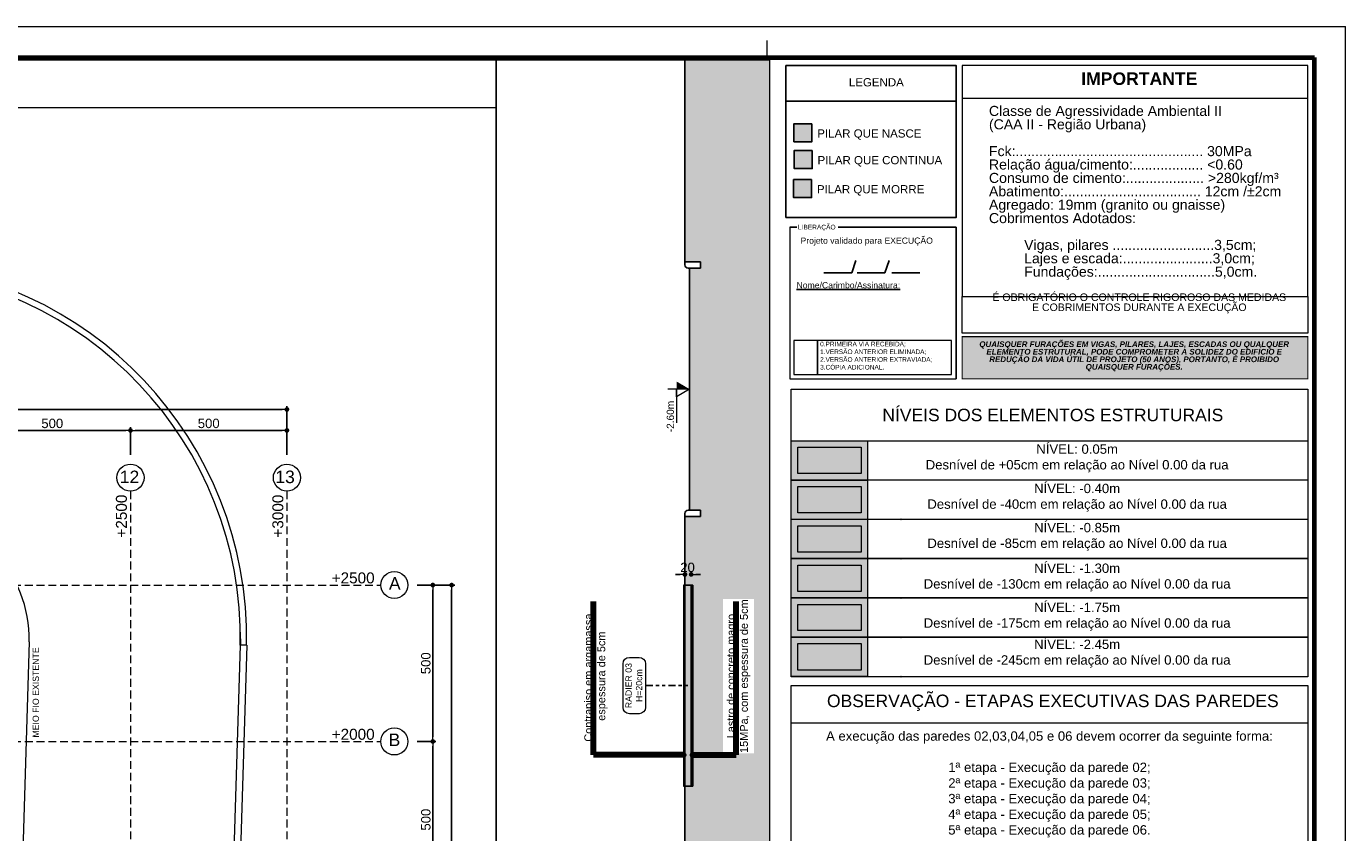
# Model space of a CAD drawing. Header units: millimetres. Extents: x 83 to 471, y -739 to 93.
# Tile 183 of 185: x 171 to 213, y 67 to 93. Entities that reach past the tile are written whole.
import ezdxf
from ezdxf.enums import TextEntityAlignment as Align

# ---------------------------------------------------------------- set-up
doc = ezdxf.new("R2010")
doc.units = ezdxf.units.MM
doc.linetypes.add('CYPE_RAYAPUNTOPUNTO', pattern=[0.45, 0.225, -0.075, 0, -0.075, 0, -0.075])
doc.linetypes.add('TRAZO_HUECO', pattern=[0.75, 0.5, -0.25])
for name, color, linetype, lineweight in [('.', 7, 'Continuous', 5), ('0-CYPE1', 7, 'Continuous', 20), ('__MAGNUS.Cota', 30, 'Continuous', 9), ('__MAGNUS.Margem', 7, 'Continuous', 70), ('__MAGNUS.Selo', 7, 'Continuous', 30), ('A-FLOR', 7, 'Continuous', 9), ('CORTE - RAMPA', 7, 'Continuous', 0), ('CORTE_COTAS_DAS_PLANTAS', 7, 'Continuous', 9), ('COTA_FORMAS', 7, 'CYPE_RAYAPUNTOPUNTO', 0), ('COTAS', 250, 'Continuous', 5), ('COTAS_REF_LINHAS', 7, 'Continuous', 20), ('FUN_COTAS', 7, 'Continuous', 0), ('LJ_HATCH', 7, 'Continuous', 0), ('PA_NUM_ALTUR', 7, 'Continuous', 9), ('PECA_COMPLETA', 7, 'Continuous', 0), ('SAP_DIMENSION_Y_ARM', 7, 'Continuous', 0), ('TABELAS', 7, 'Continuous', 9), ('VIG_HATCH', 7, 'Continuous', 0)]:
    doc.layers.add(name, color=color, linetype=linetype, lineweight=lineweight)
doc.layers.add('PILAR_CONTINUA', color=7, linetype='Continuous', true_color=0x70b8ff)
for name, color, linetype in [('PILAR_MORRE', 60, 'Continuous'), ('PILAR_NASCE', 40, 'Continuous'), ('Selo', 7, 'Continuous')]:
    doc.layers.add(name, color=color, linetype=linetype)
doc.styles.add('Arial', font='arial.ttf')
doc.styles.add('Arial Narrow', font='ARIALN.TTF')
doc.dimstyles.new('Copy of UM_100.000000', dxfattribs={"dimtxt": 0.3, "dimasz": 0.15, "dimexe": 0.1, "dimexo": 0.3, "dimgap": 0.07, "dimtad": 1, "dimdec": 0, "dimlfac": 100, "dimzin": 0, "dimdsep": 46, "dimtxsty": 'Arial', "dimblk": 'DOT', "dimcen": 0.09, "dimdle": 0.1, "dimclrd": 30, "dimclre": 30, "dimclrt": 7, "dimadec": 1, "dimazin": 2, "dimtfac": 1, "dimtdec": 0, "dimtofl": 0, "dimtmove": 0, "dimatfit": 3, "dimldrblk": 'DOT', "dimfxl": 1, "dimtolj": 1, "dimarcsym": 0})
doc.dimstyles.new('Copy of UM_75.000000', dxfattribs={"dimtxt": 0.3, "dimasz": 0.15, "dimexe": 0.1, "dimexo": 0.3, "dimgap": 0.07, "dimtad": 1, "dimdec": 0, "dimlfac": 75, "dimzin": 0, "dimdsep": 46, "dimtxsty": 'Arial', "dimblk": 'DOT', "dimcen": 0.09, "dimdle": 0.1, "dimclrd": 30, "dimclre": 30, "dimclrt": 7, "dimadec": 1, "dimazin": 2, "dimtfac": 1, "dimtdec": 0, "dimtofl": 0, "dimtmove": 0, "dimatfit": 3, "dimldrblk": 'DOT', "dimfxl": 1, "dimtolj": 1, "dimarcsym": 0})

# ---------------------------------------------------------------- blocks, each defined once
blk = doc.blocks.new('*U1861')
at = {"layer": '__MAGNUS.Margem', "lineweight": 9}
for p in [(-1005.92, 828.72), (183.08, -12.28)]:
    blk.add_line(p, (183.08, 828.72), dxfattribs=at)
at = {"layer": '__MAGNUS.Margem', "linetype": 'Continuous', "lineweight": 9}
blk.add_line((-1.92, 824.21), (-1.92, 818.72), dxfattribs=at)
at = {"layer": '__MAGNUS.Margem', "linetype": 'Continuous'}
for p in [(-980.92, 818.72), (173.08, -2.28)]:
    blk.add_line(p, (173.08, 818.72), dxfattribs=at)
at = {"layer": '__MAGNUS.Selo', "style": 'Arial Narrow', "width": 1}
for tag, height, p in [('PROPRIETÁRIO', 3.4, (17.21, 48.91)), ('EDIFICAÇÃORESIDENCIAL', 3.4, (17.21, 40.61)), ('ESTRUTURAL', 3.4, (17.8, 20.69)), ('ANTEPROJETO', 2.43, (111.69, 13.5)), ('ARQ01/01', 5.5, (139.44, 9.5)), ('INDICADA', 2.43, (111.53, 8))]:
    blk.add_attdef(tag, text='', height=height, dxfattribs=at).set_placement(p, align=Align.MIDDLE_LEFT)
at = {"layer": '__MAGNUS.Selo', "lineweight": 30, "flags": 104}
for tag, p in [('ENDEREÇODAOBRA', (17.21, 33.54)), ('ENDEREÇODAOBRA', (17.21, 27.87)), ('TÍTULO', (17.21, 10.8))]:
    blk.add_attdef(tag, text='', height=3.4, dxfattribs=at).set_placement(p, align=Align.MIDDLE_LEFT)
blk = doc.blocks.new('fgfgfg')
at = {"layer": 'COTA_FORMAS', "linetype": 'TRAZO_HUECO', "ltscale": 0.5}
for p, q in [((59.181, 10.326), (66.284, -47.238)), ((54.219, 9.713), (61.322, -47.85)), ((-7.94, -0.98), (62.526, 7.716)), ((-7.327, -5.942), (63.138, 2.753))]:
    blk.add_line(p, q, dxfattribs=at)
at = {"layer": 'COTAS_REF_LINHAS', "color": 7}
for centre in [(59.128, 10.756), (54.165, 10.144), (62.956, 7.769), (63.568, 2.807)]:
    blk.add_circle(centre, 0.433, dxfattribs=at)
at = {"layer": 'COTAS_REF_LINHAS', "color": 7, "style": 'Arial'}
for s, p in [('13', (58.782, 10.538)), ('12', (53.848, 9.929)), ('A', (62.803, 7.602)), ('B', (63.405, 2.638))]:
    blk.add_text(s, height=0.4, rotation=7.0348, dxfattribs=at).set_placement(p)
at = {"layer": 'COTAS_REF_LINHAS', "color": 7, "char_height": 0.35, "width": 0.18667, "attachment_point": 3, "rotation": 97.0348, "style": 'Arial'}
for s, insert in [('+3000', (58.733, 10.16)), ('+2500', (53.77, 9.548))]:
    blk.add_mtext(s, dxfattribs=dict(at, insert=insert))
at = {"layer": 'COTAS_REF_LINHAS', "color": 7, "char_height": 0.35, "attachment_point": 3, "rotation": 7.0348, "style": 'Arial'}
for s, insert in [('+2500', (62.281, 8.093)), ('+2000', (62.894, 3.131))]:
    blk.add_mtext(s, dxfattribs=dict(at, insert=insert))
blk = doc.blocks.new('RUAS')
at = {"layer": 'A-FLOR'}
for p, q in [((57.202, 47.679), (55.765, 0.521)), ((63.948, 47.981), (63.955, 47.571)), ((64.155, 47.568), (62.778, 2.393)), ((63.044, 17.68), (63.955, 47.571)), ((64.155, 47.568), (63.955, 47.571))]:
    blk.add_line(p, q, dxfattribs=at)
for centre, radius, start, end in [((52.15, 47.791), 11.8, 358.9313, 87.8139), ((52.15, 47.791), 12, 358.9339, 87.8139), ((53.101, 47.744), 4.101, 359.1013, 86.3459)]:
    blk.add_arc(centre, radius, start, end, dxfattribs=at)
blk = doc.blocks.new('_DOT')
at = {"layer": '__MAGNUS.Cota', "linetype": 'ByBlock'}
blk.add_line((-0.5, 0), (-1, 0), dxfattribs=at)
at = {"layer": '__MAGNUS.Cota', "linetype": 'ByBlock', "const_width": 0.5}
blk.add_lwpolyline([(-0.25, 0, 1), (0.25, 0, 1)], format="xyb", close=True, dxfattribs=at)
blk = doc.blocks.new('*D509')
at = {"layer": 'COTAS', "color": 30, "lineweight": -2}
for p, q in [((169.098, 78.916), (169.098, 79.793)), ((174.098, 78.916), (174.098, 79.793)), ((169.248, 79.693), (173.948, 79.693))]:
    blk.add_line(p, q, dxfattribs=at)
at = {"layer": 'Defpoints', "color": 0}
for p in [(174.098, 79.693), (169.098, 78.616), (174.098, 78.616)]:
    blk.add_point(p, dxfattribs=at)
at = {"layer": 'COTAS', "color": 30, "linetype": 'ByBlock', "lineweight": -2, "xscale": 0.15, "yscale": 0.15, "zscale": 0.15, "rotation": 180}
blk.add_blockref('_DOT', (169.098, 79.693), dxfattribs=at)
at = {"layer": 'COTAS', "color": 30, "linetype": 'ByBlock', "lineweight": -2, "xscale": 0.15, "yscale": 0.15, "zscale": 0.15}
blk.add_blockref('_DOT', (174.098, 79.693), dxfattribs=at)
at = {"layer": 'COTAS', "color": 7, "insert": (171.598, 79.916), "char_height": 0.3, "attachment_point": 5, "style": 'Arial'}
blk.add_mtext('\\A1;500', dxfattribs=at)
blk = doc.blocks.new('*D510')
at = {"layer": 'COTAS', "color": 30, "lineweight": -2}
for p, q in [((174.098, 78.916), (174.098, 79.793)), ((179.098, 78.916), (179.098, 79.793)), ((174.248, 79.693), (178.948, 79.693))]:
    blk.add_line(p, q, dxfattribs=at)
at = {"layer": 'Defpoints', "color": 0}
for p in [(179.098, 79.693), (174.098, 78.616), (179.098, 78.616)]:
    blk.add_point(p, dxfattribs=at)
at = {"layer": 'COTAS', "color": 30, "linetype": 'ByBlock', "lineweight": -2, "xscale": 0.15, "yscale": 0.15, "zscale": 0.15, "rotation": 180}
blk.add_blockref('_DOT', (174.098, 79.693), dxfattribs=at)
at = {"layer": 'COTAS', "color": 30, "linetype": 'ByBlock', "lineweight": -2, "xscale": 0.15, "yscale": 0.15, "zscale": 0.15}
blk.add_blockref('_DOT', (179.098, 79.693), dxfattribs=at)
at = {"layer": 'COTAS', "color": 7, "insert": (176.598, 79.916), "char_height": 0.3, "attachment_point": 5, "style": 'Arial'}
blk.add_mtext('\\A1;500', dxfattribs=at)
blk = doc.blocks.new('*D511')
at = {"layer": 'COTAS', "color": 30, "lineweight": -2}
for p, q in [((149.098, 78.95), (149.098, 80.464)), ((178.948, 80.364), (149.248, 80.364)), ((179.098, 78.916), (179.098, 80.464))]:
    blk.add_line(p, q, dxfattribs=at)
at = {"layer": 'Defpoints', "color": 0}
for p in [(149.098, 80.364), (149.098, 78.65), (179.098, 78.616)]:
    blk.add_point(p, dxfattribs=at)
at = {"layer": 'COTAS', "color": 30, "linetype": 'ByBlock', "lineweight": -2, "xscale": 0.15, "yscale": 0.15, "zscale": 0.15, "rotation": 180}
blk.add_blockref('_DOT', (149.098, 80.364), dxfattribs=at)
at = {"layer": 'COTAS', "color": 30, "linetype": 'ByBlock', "lineweight": -2, "xscale": 0.15, "yscale": 0.15, "zscale": 0.15}
blk.add_blockref('_DOT', (179.098, 80.364), dxfattribs=at)
at = {"layer": 'COTAS', "color": 7, "insert": (164.098, 80.587), "char_height": 0.3, "attachment_point": 5, "style": 'Arial'}
blk.add_mtext('\\A1;3000', dxfattribs=at)
blk = doc.blocks.new('*D528')
at = {"layer": 'COTAS', "color": 30, "lineweight": -2}
for p, q in [((183.265, 74.749), (183.862, 74.749)), ((183.762, 74.599), (183.762, 69.899)), ((183.265, 69.749), (183.862, 69.749))]:
    blk.add_line(p, q, dxfattribs=at)
at = {"layer": 'Defpoints', "color": 0}
for p in [(182.965, 74.749), (182.965, 69.749), (183.762, 69.749)]:
    blk.add_point(p, dxfattribs=at)
at = {"layer": 'COTAS', "color": 30, "linetype": 'ByBlock', "lineweight": -2, "xscale": 0.15, "yscale": 0.15, "zscale": 0.15}
for p, rotation in [((183.762, 74.749), 90), ((183.762, 69.749), 270)]:
    blk.add_blockref('_DOT', p, dxfattribs=dict(at, rotation=rotation))
at = {"layer": 'COTAS', "color": 7, "insert": (183.539, 72.249), "char_height": 0.3, "attachment_point": 5, "rotation": 90, "style": 'Arial'}
blk.add_mtext('\\A1;500', dxfattribs=at)
blk = doc.blocks.new('*D529')
at = {"layer": 'COTAS', "color": 30, "lineweight": -2}
for p, q in [((183.265, 69.749), (183.862, 69.749)), ((183.762, 69.599), (183.762, 64.899)), ((183.265, 64.749), (183.862, 64.749))]:
    blk.add_line(p, q, dxfattribs=at)
at = {"layer": 'Defpoints', "color": 0}
for p in [(182.965, 69.749), (182.965, 64.749), (183.762, 64.749)]:
    blk.add_point(p, dxfattribs=at)
at = {"layer": 'COTAS', "color": 30, "linetype": 'ByBlock', "lineweight": -2, "xscale": 0.15, "yscale": 0.15, "zscale": 0.15}
for p, rotation in [((183.762, 69.749), 90), ((183.762, 64.749), 270)]:
    blk.add_blockref('_DOT', p, dxfattribs=dict(at, rotation=rotation))
at = {"layer": 'COTAS', "color": 7, "insert": (183.539, 67.249), "char_height": 0.3, "attachment_point": 5, "rotation": 90, "style": 'Arial'}
blk.add_mtext('\\A1;500', dxfattribs=at)
blk = doc.blocks.new('*D539')
at = {"layer": 'COTAS', "color": 30, "lineweight": -2}
for p, q in [((183.265, 74.749), (184.463, 74.749)), ((184.363, 49.899), (184.363, 74.599)), ((183.299, 49.749), (184.463, 49.749))]:
    blk.add_line(p, q, dxfattribs=at)
at = {"layer": 'Defpoints', "color": 0}
for p in [(182.965, 74.749), (184.363, 74.749), (182.999, 49.749)]:
    blk.add_point(p, dxfattribs=at)
at = {"layer": 'COTAS', "color": 30, "linetype": 'ByBlock', "lineweight": -2, "xscale": 0.15, "yscale": 0.15, "zscale": 0.15}
for p, rotation in [((184.363, 74.749), 90), ((184.363, 49.749), 270)]:
    blk.add_blockref('_DOT', p, dxfattribs=dict(at, rotation=rotation))
at = {"layer": 'COTAS', "color": 7, "insert": (184.139, 62.249), "char_height": 0.3, "attachment_point": 5, "rotation": 90, "style": 'Arial'}
blk.add_mtext('\\A1;2500', dxfattribs=at)
blk = doc.blocks.new('*D1142')
at = {"layer": 'COTAS', "color": 30, "lineweight": -2}
for p, q in [((191.669, 75.089), (191.519, 75.089)), ((191.819, 75.049), (191.819, 75.189)), ((192.019, 75.049), (192.019, 75.189)), ((192.169, 75.089), (192.319, 75.089))]:
    blk.add_line(p, q, dxfattribs=at)
at = {"layer": 'Defpoints', "color": 0}
for p in [(191.819, 75.089), (191.819, 74.749), (192.019, 74.749)]:
    blk.add_point(p, dxfattribs=at)
at = {"layer": 'COTAS', "color": 30, "linetype": 'ByBlock', "lineweight": -2, "xscale": 0.15, "yscale": 0.15, "zscale": 0.15}
blk.add_blockref('_DOT', (191.819, 75.089), dxfattribs=at)
at = {"layer": 'COTAS', "color": 30, "linetype": 'ByBlock', "lineweight": -2, "xscale": 0.15, "yscale": 0.15, "zscale": 0.15, "rotation": 180}
blk.add_blockref('_DOT', (192.019, 75.089), dxfattribs=at)
at = {"layer": 'COTAS', "color": 7, "insert": (191.903, 75.313), "char_height": 0.3, "attachment_point": 5, "style": 'Arial'}
blk.add_mtext('\\A1;20', dxfattribs=at)
blk = doc.blocks.new('IMP30')
at = {"layer": '0-CYPE1'}
h = blk.add_hatch(color=10, dxfattribs=at)
h.dxf.hatch_style = 1
h.paths.add_polyline_path([(0, -9.539), (12.16, -9.539), (12.16, -11.024), (0, -11.024)])
for points in [[(12.16, 0), (0, 0), (0, -1.15), (12.16, -1.15)], [(0, -8.131), (12.16, -8.131), (12.16, 0), (0, 0)], [(0, -8.131), (12.16, -8.131), (12.16, -9.421), (0, -9.421)]]:
    blk.add_lwpolyline(points, close=True, dxfattribs=at)
at = {"layer": '0-CYPE1', "const_width": 0.038}
blk.add_lwpolyline([(0, -9.539), (12.16, -9.539), (12.16, -11.024), (0, -11.024)], close=True, dxfattribs=at)
at = {"layer": '0-CYPE1', "insert": (0.944, -0.238), "char_height": 0.443023, "width": 10.57861, "attachment_point": 1, "line_spacing_factor": 0.798, "style": 'Arial'}
blk.add_mtext('\\pxqc;{\\fArial|b1|i0|c0|p34;IMPORTANTE\\P\\pq*;\\L\\fArial|b1|i1|c0|p34;\\P\\l\\fArial|b0|i0|c186|p34;\\H0.8x;Classe de Agressividade Ambiental I\\fArial|b0|i0|c0|p34;I\\fArial|b0|i0|c186|p34; \\P(CAA \\fArial|b0|i0|c0|p34;II\\fArial|b0|i0|c186|p34; - Região \\fArial|b0|i0|c0|p34;Urbana\\fArial|b0|i0|c186|p34;)\\P\\fArial|b0|i0|c0|p34;\\PFck:................................................ 30MPa\\PRelação água/cimento:.................. <0.60\\PConsumo de cimento:.................... >280kgf/m³\\PAbatimento:................................... 12cm /\\fArial|b0|i0|c161|p34;%%P\\fArial|b0|i0|c0|p34;2\\fArial|b0|i0|c186|p34;c\\fArial|b0|i0|c0|p34;m\\PAgregado: 19\\fArial|b0|i0|c161|p34;mm\\fArial|b0|i0|c0|p34; (granito ou gnaisse)\\P\\fArial|b0|i0|c186|p34;Cobrimentos Adotados:\\P\\P\\fArial|b0|i0|c0|p34;         \\fArial|b0|i0|c186|p34;Vigas\\fArial|b0|i0|c0|p34;, \\fArial|b0|i0|c186|p34;pilares\\fArial|b0|i0|c0|p34; ..........................3\\fArial|b0|i0|c186|p34;,\\fArial|b0|i0|c0|p34;5\\fArial|b0|i0|c186|p34;cm; \\P\\fArial|b0|i0|c0|p34;         \\fArial|b0|i0|c186|p34;Lajes e escada\\fArial|b0|i0|c0|p34;:.......................3\\fArial|b0|i0|c186|p34;,\\fArial|b0|i0|c0|p34;0\\fArial|b0|i0|c186|p34;cm;\\P\\fArial|b0|i0|c0|p34;         \\fArial|b0|i0|c186|p34;Fundações\\fArial|b0|i0|c0|p34;:..............................\\fArial|b0|i0|c161|p34;5\\fArial|b0|i0|c186|p34;,0cm.\\P\\P\\pqc;\\fArial|b0|i0|c0|p34;\\H0.75x;É OBRIGATÓRIO O\\fArial|b0|i0|c186|p34; CONTROLE RIGOROSO DAS MEDIDAS E COBRIMENTOS DURANTE A EXECUÇÃO}', dxfattribs=at)
at = {"layer": '0-CYPE1', "color": 7, "true_color": 0xffffff, "insert": (6.054, -10.233), "char_height": 0.2, "width": 11.81766, "attachment_point": 5, "line_spacing_factor": 0.798, "style": 'Arial'}
blk.add_mtext('\\pxqc;{\\fArial|b1|i1|c0|p34;QUAISQUER FURAÇÕES EM VIGAS, PILARES, LAJES, ESCADAS OU QUALQUER ELEMENTO ESTRUTURAL, PODE COMPROMETER A SOLIDEZ DO EDIFÍCIO E REDUÇÃO DA VIDA ÚTIL DE PROJETO (50 ANOS), PORTANTO, É PROIBIDO QUAISQUER FURAÇÕES.}', dxfattribs=at)

msp = doc.modelspace()

# ---------------------------------------------------------------- hatches: boundary and pattern name
at = {"layer": '.', "true_color": 0x939598}
h = msp.add_hatch(dxfattribs=at)
h.set_pattern_fill('EARTH', color=252, scale=0.1)
h.paths.add_polyline_path([(192.41909, 42.82522), (192.41909, 42.27522), (192.11909, 42.27522), (192.11909, 42.40022), (191.46909, 42.40022), (191.46909, 35.30022), (192.11909, 35.30022), (192.11909, 35.42522), (192.41909, 35.42522), (192.41909, 34.87522), (192.11909, 34.87522), (192.11909, 35.00022), (191.46909, 35.00022), (191.46909, 31.49942), (192.96909, 29.94942), (193.01909, 29.94942), (193.01909, 28.8494), (192.96909, 28.8494), (192.96909, 27.16325), (190.61909, 24.76325), (190.61909, 24.76325), (190.61909, 23.96325), (190.61909, 23.96325), (190.61909, 21.83194), (189.71909, 21.04934), (189.71909, 20.84931), (189.36909, 20.84931), (189.36909, 13.20035), (189.71909, 13.20035), (189.71909, 13.00033), (189.21909, 13.00033), (189.21909, 10.20604), (194.51797, 10.20604), (194.51797, 91.54621), (191.81909, 91.54621), (191.81909, 85.08589), (192.31909, 85.08589), (192.31909, 84.88589), (191.96909, 84.88589), (191.96909, 77.14024), (192.31909, 77.14024), (192.31909, 76.94024), (191.81909, 76.94024), (191.81909, 74.74942), (192.06909, 74.74942), (192.06909, 68.31942), (191.81909, 68.31942), (191.81909, 56.04206), (191.46909, 53.06366), (191.46909, 42.70022), (192.11909, 42.70022), (192.11909, 42.82522), (192.41909, 42.82522)], is_closed=False)
h.paths.add_polyline_path([(191.23178, 34.52892), (191.80639, 34.52892), (191.80639, 34.08426), (191.23178, 34.08426)])
h.paths.add_polyline_path([(191.23178, 43.70272), (191.80639, 43.70272), (191.80639, 43.25807), (191.23178, 43.25807)])
h.paths.add_polyline_path([(190.61909, 23.45551), (190.61909, 23.0107)], flags=16)
h.paths.add_polyline_path([(191.70558, 31.38179), (192.28259, 31.38179), (192.28259, 30.93714), (191.70558, 30.93714)])
h.paths.add_polyline_path([(192.62152, 30.79168), (193.04576, 30.79168), (193.04576, 30.34688), (192.62152, 30.34688)], flags=16)
h.paths.add_polyline_path([(193.03912, 36.28177), (193.03912, 41.21867), (194.02622, 41.21867), (194.02622, 36.28177)], flags=16)
h.paths.add_polyline_path([(193.03912, 69.36932), (193.03912, 74.30622), (194.02622, 74.30622), (194.02622, 69.36932)], flags=16)
h.paths.add_polyline_path([(193.03912, 24.31545), (193.03912, 29.25236), (194.02622, 29.25236), (194.02622, 24.31545)], flags=16)
h.paths.add_polyline_path([(191.53069, 36.3039), (191.95748, 36.3039), (191.95748, 35.86015), (191.53069, 35.86015)], flags=16)
h.paths.add_polyline_path([(191.75152, 41.80239), (192.1426, 41.80239), (192.1426, 41.35864), (191.75152, 41.35864)], flags=16)
h.paths.add_polyline_path([(191.38718, 14.52534), (191.38718, 19.52432), (192.72699, 19.52432), (192.72699, 14.52534)], flags=16)
at = {"layer": '.', "true_color": 0x656565}
h = msp.add_hatch(color=251, dxfattribs=at)
h.dxf.hatch_style = 1
h.paths.add_polyline_path([(192.06909, 68.31942), (192.06909, 74.74942), (192.01909, 74.74942), (192.01909, 68.31942), (192.06909, 68.31942)], is_closed=False)
h.paths.add_polyline_path([(192.36909, 42.82522), (192.36909, 42.27522), (192.41909, 42.27522), (192.41909, 42.82522), (192.36909, 42.82522)], is_closed=False)
h.paths.add_polyline_path([(192.36909, 35.42522), (192.36909, 34.87522), (192.41909, 34.87522), (192.41909, 35.42522), (192.36909, 35.42522)], is_closed=False)
h.paths.add_polyline_path([(193.01909, 29.94942), (192.96909, 29.94942), (192.96909, 28.8494), (193.01909, 28.8494), (193.01909, 29.94942)], is_closed=False)
h.paths.add_polyline_path([(191.46909, 26.74864), (191.51909, 26.74864), (191.51909, 27.54864), (191.46909, 27.54864), (191.46909, 26.74864)], is_closed=False)
h.paths.add_polyline_path([(190.56909, 23.96325), (190.61909, 23.96325), (190.61909, 24.76325), (190.56909, 24.76325), (190.56909, 23.96325)], is_closed=False)
h.paths.add_polyline_path([(191.96909, 28.7469), (191.91909, 28.74691), (191.91909, 27.94689), (191.96909, 27.94688), (191.96909, 28.7469)], is_closed=False)
h.paths.add_polyline_path([(191.01909, 25.54958), (191.06909, 25.54958), (191.06909, 26.3496), (191.01909, 26.3496), (191.01909, 25.54958)], is_closed=False)
at = {"true_color": 0xe8e6e3}
h = msp.add_hatch(color=254, dxfattribs=at)
h.dxf.hatch_style = 1
h.paths.add_polyline_path([(195.2149, 79.36447), (197.65929, 79.36447), (197.65929, 78.10642), (195.2149, 78.10642)])
at = {"layer": 'COTAS'}
h = msp.add_hatch(color=256, dxfattribs=at)
h.dxf.hatch_style = 1
h.paths.add_polyline_path([(191.55161, 81.25822), (191.96909, 81.01307), (191.55161, 81.01307), (191.55161, 81.25822)])
at = {"layer": 'LJ_HATCH', "true_color": 0xf9e3fc}
h = msp.add_hatch(color=7, dxfattribs=at)
h.dxf.hatch_style = 1
h.paths.add_polyline_path([(192.01909, 71.53442), (192.01909, 74.74942), (191.81909, 74.74942), (191.81909, 71.53442), (192.01909, 71.53442)], is_closed=False)
h.paths.add_polyline_path([(192.01909, 68.31942), (192.01909, 71.53442), (191.81909, 71.53442), (191.81909, 68.31942), (192.01909, 68.31942)], is_closed=False)
h = msp.add_hatch(color=7, dxfattribs=at)
h.dxf.hatch_style = 1
h.paths.add_polyline_path([(195.2149, 73.08622), (197.65929, 73.08622), (197.65929, 71.82216), (195.2149, 71.82216)])
at = {"layer": 'PILAR_CONTINUA'}
h = msp.add_hatch(color=256, dxfattribs=at)
h.dxf.hatch_style = 1
h.paths.add_polyline_path([(195.88999, 88.64302), (195.31289, 88.64302), (195.31289, 88.06592), (195.88999, 88.06592)])
at = {"layer": 'PILAR_MORRE'}
h = msp.add_hatch(color=256, dxfattribs=at)
h.dxf.hatch_style = 1
h.paths.add_polyline_path([(195.86978, 87.71334), (195.29268, 87.71334), (195.29268, 87.13623), (195.86978, 87.13623)])
at = {"layer": 'PILAR_NASCE'}
h = msp.add_hatch(color=256, dxfattribs=at)
h.dxf.hatch_style = 1
h.paths.add_polyline_path([(195.88002, 89.4972), (195.30291, 89.4972), (195.30291, 88.9201), (195.88002, 88.9201)])
at = {"layer": 'VIG_HATCH', "true_color": 0xe6f9ff}
h = msp.add_hatch(color=7, dxfattribs=at)
h.dxf.hatch_style = 1
h.paths.add_polyline_path([(195.2149, 78.10642), (197.65929, 78.10642), (197.65929, 76.84837), (195.2149, 76.84837)])
at = {"layer": 'VIG_HATCH', "true_color": 0xe4fce3}
h = msp.add_hatch(color=7, dxfattribs=at)
h.dxf.hatch_style = 1
h.paths.add_polyline_path([(195.2149, 76.85437), (197.65929, 76.85437), (197.65929, 75.59632), (195.2149, 75.59632)])
at = {"layer": 'VIG_HATCH', "true_color": 0xffffe5}
h = msp.add_hatch(color=7, dxfattribs=at)
h.dxf.hatch_style = 1
h.paths.add_polyline_path([(195.2149, 75.59632), (197.65929, 75.59632), (197.65929, 74.33827), (195.2149, 74.33827)])
at = {"layer": 'VIG_HATCH', "true_color": 0xffe0e0}
h = msp.add_hatch(color=254, dxfattribs=at)
h.dxf.hatch_style = 1
h.paths.add_polyline_path([(195.2149, 74.33827), (197.65929, 74.33827), (197.65929, 73.08622), (195.2149, 73.08622)])

# ---------------------------------------------------------------- linework, layer by layer
for p, q in [((185.7886, 10.20604), (185.7886, 91.54621)), ((191.81909, 84.9896), (191.81909, 91.54621)), ((195.16981, 86.19264), (195.40043, 86.19264)), ((196.71295, 86.19264), (200.49344, 86.19264)), ((200.49344, 86.19264), (200.49344, 81.33955)), ((191.81909, 85.08589), (192.31909, 85.08589)), ((191.9228, 84.88589), (192.31909, 84.88589)), ((191.96909, 77.14024), (191.96909, 84.88589)), ((192.31909, 84.88589), (192.31909, 85.08589)), ((197.28209, 85.12619), (197.15162, 84.73638)), ((198.34432, 85.12619), (198.21385, 84.73638)), ((196.26189, 84.73638), (197.15162, 84.73638)), ((197.32412, 84.73638), (198.21385, 84.73638)), ((198.43274, 84.73638), (199.32247, 84.73638)), ((191.81909, 56.04206), (191.81909, 77.03653)), ((191.81909, 76.94024), (192.31909, 76.94024)), ((191.9228, 77.14024), (192.31909, 77.14024)), ((192.31909, 76.94024), (192.31909, 77.14024)), ((194.51797, 77.14024), (194.51874, 77.14024)), ((194.51797, 76.94024), (194.51868, 76.94024)), ((197.65929, 75.59632), (211.72592, 75.59632)), ((191.81909, 74.74942), (192.01909, 74.74942)), ((191.81909, 74.74942), (192.01909, 74.74942)), ((192.01909, 74.74942), (192.01909, 68.31942)), ((192.01909, 74.74942), (192.06909, 74.74942)), ((192.06909, 74.74942), (192.06909, 68.31942)), ((197.65929, 74.34427), (211.72592, 74.34427)), ((197.65929, 73.08021), (211.72592, 73.08021)), ((191.81909, 68.31942), (192.01909, 68.31942)), ((192.06909, 68.31942), (192.01909, 68.31942))]:
    msp.add_line(p, q)
at = {"linetype": 'CYPE_RAYAPUNTOPUNTO'}
msp.add_line((190.56569, 71.53442), (192.01909, 71.53442), dxfattribs=at)
for centre, start, end in [((191.9228, 84.9896), 180, 270), ((191.9228, 77.03653), 90, 180)]:
    msp.add_arc(centre, 0.10371, start, end)
for p in [(198.72707, 76.85437), (198.72707, 75.59632), (198.72707, 74.33827), (198.72707, 73.08021), (198.72707, 71.82216)]:
    msp.add_point(p)
at = {"layer": 'COTAS'}
for p, q in [((191.96909, 81.01307), (191.27269, 81.01307)), ((191.55161, 81.01307), (191.55161, 79.93541)), ((191.96909, 81.01307), (191.55161, 80.76791)), ((191.55161, 80.76791), (191.55161, 81.01307)), ((191.81909, 74.74942), (191.76909, 74.74942)), ((191.76909, 74.74942), (191.76909, 68.31942)), ((191.76909, 68.31942), (191.81909, 68.31942))]:
    msp.add_line(p, q, dxfattribs=at)
at = {"layer": 'PA_NUM_ALTUR'}
for p, q in [((195.16981, 86.19264), (195.16981, 81.33955)), ((195.16981, 81.33955), (200.49344, 81.33955))]:
    msp.add_line(p, q, dxfattribs=at)
at = {"layer": 'PECA_COMPLETA'}
for points in [[(194.51797, 10.20604), (96.62457, 10.20604), (96.62457, 91.54621), (194.51797, 91.54621)], [(96.62457, 91.54621), (185.7886, 91.54621), (185.7886, 90.00423), (96.62457, 90.00423)], [(196.05752, 82.57164), (195.30138, 82.57164), (195.30138, 81.47918), (196.05752, 81.47918)], [(200.33974, 82.57164), (196.05752, 82.57164), (196.05752, 81.47918), (200.33974, 81.47918)], [(195.2149, 71.54047), (211.72592, 71.54047), (211.72592, 65.20661), (195.2149, 65.20661)]]:
    msp.add_lwpolyline(points, close=True, dxfattribs=at)
msp.add_lwpolyline([(190.04575, 72.43583), (190.35526, 72.43583, -0.41421356), (190.55929, 72.2318), (190.55929, 70.83704, -0.41421356), (190.35526, 70.63301), (190.04575, 70.63301, -0.41421356), (189.84172, 70.83704), (189.84172, 72.2318, -0.41421356)], format="xyb", close=True, dxfattribs=at)
at = {"layer": 'Selo'}
msp.add_line((195.04965, 90.22471), (200.49344, 90.22471), dxfattribs=at)
for points in [[(195.04965, 91.35624), (200.49344, 91.35624), (200.49344, 86.50444), (195.04965, 86.50444)], [(195.88002, 89.4972), (195.30291, 89.4972), (195.30291, 88.9201), (195.88002, 88.9201)], [(195.88999, 88.64302), (195.31289, 88.64302), (195.31289, 88.06592), (195.88999, 88.06592)], [(195.86978, 87.71334), (195.29268, 87.71334), (195.29268, 87.13623), (195.86978, 87.13623)]]:
    msp.add_lwpolyline(points, close=True, dxfattribs=at)
at = {"layer": 'TABELAS'}
for p, q in [((195.2149, 79.36447), (211.72592, 79.36447)), ((195.2149, 78.11242), (211.72592, 78.11242)), ((195.2149, 76.85437), (211.72592, 76.85437)), ((195.2149, 70.34057), (211.72592, 70.34057))]:
    msp.add_line(p, q, dxfattribs=at)
for points in [[(211.72592, 81.01118), (211.72592, 71.81616), (195.2149, 71.81616), (195.2149, 81.01118)], [(195.2149, 79.36447), (197.65929, 79.36447), (197.65929, 78.10642), (195.2149, 78.10642)], [(195.4238, 79.15557), (197.45039, 79.15557), (197.45039, 78.31531), (195.4238, 78.31531)], [(195.2149, 78.10642), (197.65929, 78.10642), (197.65929, 76.84837), (195.2149, 76.84837)], [(195.4238, 77.89752), (197.45039, 77.89752), (197.45039, 77.05726), (195.4238, 77.05726)], [(195.2149, 76.85437), (197.65929, 76.85437), (197.65929, 75.59632), (195.2149, 75.59632)], [(195.4238, 76.64547), (197.45039, 76.64547), (197.45039, 75.80521), (195.4238, 75.80521)], [(195.2149, 75.59632), (197.65929, 75.59632), (197.65929, 74.33827), (195.2149, 74.33827)], [(195.4238, 75.38742), (197.45039, 75.38742), (197.45039, 74.54716), (195.4238, 74.54716)], [(195.2149, 74.33827), (197.65929, 74.33827), (197.65929, 73.08622), (195.2149, 73.08622)], [(195.4238, 74.12937), (197.45039, 74.12937), (197.45039, 73.29511), (195.4238, 73.29511)], [(195.2149, 73.08622), (197.65929, 73.08622), (197.65929, 71.82216), (195.2149, 71.82216)], [(195.4238, 72.87732), (197.45039, 72.87732), (197.45039, 72.03106), (195.4238, 72.03106)]]:
    msp.add_lwpolyline(points, close=True, dxfattribs=at)

# ---------------------------------------------------------------- block references
msp.add_blockref('RUAS', (113.6597, 25.25964))
at = {"rotation": 352.9651507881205}
msp.add_blockref('fgfgfg', (119.09792, 74.74942), dxfattribs=at)
at = {"layer": '__MAGNUS.Selo', "color": 7, "true_color": 0xffffff, "xscale": 0.0999999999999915, "yscale": 0.0999999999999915, "zscale": 0.0999999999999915}
msp.add_blockref('*U1861', (194.62889, 9.73921), dxfattribs=at)
at = {"layer": 'COTAS', "xscale": 0.9083973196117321, "yscale": 0.9083973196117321, "zscale": 0.9083973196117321}
msp.add_blockref('IMP30', (200.67939, 91.35624), dxfattribs=at)

# ---------------------------------------------------------------- texts
at = {"style": 'Arial'}
msp.add_text('LIBERAÇÃO', height=0.150417, dxfattribs=at).set_placement((195.43196, 86.1183))
at = {"char_height": 0.19747, "width": 4.3192644, "attachment_point": 1, "style": 'Arial'}
for s, insert in [('{\\fArial|b0|i0|c162|p34;Projeto }validado{\\fArial|b0|i0|c162|p34; para EXECUÇÃO}', (195.51362, 85.86054)), ('{\\fArial|b0|i0|c162|p34;\\LNome/Carimbo/Assinatura:}', (195.38681, 84.43438))]:
    msp.add_mtext(s, dxfattribs=dict(at, insert=insert))
at = {"color": 7, "attachment_point": 2, "style": 'Arial'}
for s, width, insert, char_height in [('NÍVEIS DOS ELEMENTOS ESTRUTURAIS', 16.0342682, (203.578, 80.38746), 0.4), ('NÍVEL: 0.05m\\PDesnível de +05cm em relação ao Nível 0.00 da rua', 11.1927282, (204.35509, 79.2464), 0.3), ('NÍVEL: -0.40m\\PDesnível de -40cm em relação ao Nível 0.00 da rua', 11.1927282, (204.35509, 77.98835), 0.3), ('NÍVEL: -0.85m\\PDesnível de -85cm em relação ao Nível 0.00 da rua', 11.1927282, (204.35509, 76.7363), 0.3), ('NÍVEL: -1.30m\\PDesnível de -130cm em relação ao Nível 0.00 da rua', 17.8115203, (204.35509, 75.43737), 0.3), ('NÍVEL: -1.75m\\PDesnível de -175cm em relação ao Nível 0.00 da rua', 17.8115203, (204.35509, 74.18532), 0.3), ('NÍVEL: -2.45m\\PDesnível de -245cm em relação ao Nível 0.00 da rua', 17.8115203, (204.35509, 73.00485), 0.3), ('OBSERVAÇÃO - ETAPAS EXECUTIVAS DAS PAREDES', 16.0342682, (203.578, 71.24715), 0.4), ('A execução das paredes 02,03,04,05 e 06 devem ocorrer da seguinte forma:\\P\\P1ª etapa - Execução da parede 02;\\P2ª etapa - Execução da parede 03;\\P3ª etapa - Execução da parede 04;\\P4ª etapa - Execução da parede 05;\\P5ª etapa - Execução da parede 06.\\P\\P{\\C256;As paredes 02 e 06 não podem em hipótese alguma ser executadas sobre reaterro}', 17.8115203, (203.47041, 70.07258), 0.3)]:
    msp.add_mtext_dynamic_manual_height_columns(s, width=width, gutter_width=10.6823, heights=[0], dxfattribs=dict(at, insert=insert, char_height=char_height))
at = {"layer": 'CORTE - RAMPA', "style": 'Arial'}
msp.add_text('-2.60m', height=0.231, rotation=90, dxfattribs=at).set_placement((191.46863, 79.63559))
at = {"layer": 'CORTE_COTAS_DAS_PLANTAS', "char_height": 0.25, "width": 4.9785313, "attachment_point": 2, "rotation": 90, "style": 'Arial'}
for s, insert in [('Lastro de concreto magro 15MPa, com espessura de 5cm', (193.16412, 71.83777)), ('Contrapiso em argamassa, espessura de 5cm', (188.60457, 71.83777))]:
    msp.add_mtext(s, dxfattribs=dict(at, insert=insert))
at = {"layer": 'FUN_COTAS', "insert": (189.91944, 71.53442), "char_height": 0.2, "width": 1.7503467, "attachment_point": 2, "rotation": 90, "style": 'Arial'}
msp.add_mtext('RADIER 03\\PH=20cm', dxfattribs=at)
at = {"layer": 'PA_NUM_ALTUR', "insert": (196.14178, 82.52932), "char_height": 0.1481025, "width": 5.1574712, "attachment_point": 1, "style": 'Arial'}
msp.add_mtext('{\\fArial|b0|i0|c162|p34;0.PRIMEIRA VIA RECEBIDA;\\P1.VERSÃO ANTERIOR ELIMIN}A{\\fArial|b0|i0|c162|p34;DA;\\P2.VERSÃO ANTERIOR EXTRAVIADA;\\P3.CÓPIA ADICIONAL}.', dxfattribs=at)
at = {"layer": 'SAP_DIMENSION_Y_ARM', "lineweight": 9, "style": 'Arial'}
msp.add_text('MEIO FIO EXISTENTE', height=0.2, rotation=90, dxfattribs=at).set_placement((171.17021, 69.87284))
at = {"layer": 'Selo', "style": 'Arial'}
for s, height, p in [('LEGENDA', 0.263293, (197.05865, 90.69208)), ('PILAR QUE NASCE', 0.2632933, (196.04828, 89.05633)), ('PILAR QUE CONTINUA', 0.2632933, (196.05826, 88.20215)), ('PILAR QUE MORRE', 0.2632933, (196.03805, 87.27247))]:
    msp.add_text(s, height=height, dxfattribs=at).set_placement(p)

# ---------------------------------------------------------------- dimensions: what is measured, and where the dimension line sits
at = {"layer": 'COTAS'}
dim = msp.add_linear_dim(base=(149.09792, 80.36369), p1=(179.09792, 78.61609), p2=(149.09792, 78.65037), dimstyle='Copy of UM_100.000000', dxfattribs=at)
dim.commit()
dim.dimension.update_dxf_attribs({"geometry": '*D511', "text_midpoint": (164.09792, 80.58696)})
for base, p1, p2, picture, middle in [((174.09792, 79.69332), (169.09792, 78.61609), (174.09792, 78.61609), '*D509', (171.59792, 79.91649)), ((179.09792, 79.69332), (174.09792, 78.61609), (179.09792, 78.61609), '*D510', (176.59792, 79.91649))]:
    dim = msp.add_linear_dim(base=base, p1=p1, p2=p2, dimstyle='Copy of UM_100.000000', override={"dimtmove": 1}, dxfattribs=at)
    dim.commit()
    dim.dimension.update_dxf_attribs({"geometry": picture, "text_midpoint": middle})
dim = msp.add_linear_dim(base=(191.81909, 75.08938), p1=(192.01909, 74.74942), p2=(191.81909, 74.74942), dimstyle='Copy of UM_100.000000', dxfattribs=at)
dim.commit()
dim.dimension.update_dxf_attribs({"geometry": '*D1142', "text_midpoint": (191.90328, 75.08938), "dimtype": 160})
for base, p1, p2, picture, middle in [((183.76244, 69.74942), (182.96458, 74.74942), (182.96458, 69.74942), '*D528', (183.53927, 72.24942)), ((184.36255, 74.74942), (182.99887, 49.74942), (182.96458, 74.74942), '*D539', (184.13938, 62.24942))]:
    dim = msp.add_linear_dim(base=base, p1=p1, p2=p2, angle=90, dimstyle='Copy of UM_100.000000', dxfattribs=at)
    dim.commit()
    dim.dimension.update_dxf_attribs({"geometry": picture, "text_midpoint": middle})
dim = msp.add_linear_dim(base=(183.76244, 64.74942), p1=(182.96458, 69.74942), p2=(182.96458, 64.74942), angle=90, dimstyle='Copy of UM_100.000000', override={"dimtmove": 1}, dxfattribs=at)
dim.commit()
dim.dimension.update_dxf_attribs({"geometry": '*D529', "text_midpoint": (183.53927, 67.24942)})

# ---------------------------------------------------------------- leaders
for points in [[(191.79826, 69.31711), (188.89566, 69.31711), (188.89566, 74.22284)], [(192.04298, 69.31711), (193.45521, 69.31711), (193.45521, 74.22284)]]:
    msp.add_leader(points, dimstyle='Copy of UM_75.000000', override={"dimscale": 1, "dimtxt": 0.3, "dimasz": 0.15, "dimgap": 0.07, "dimtad": 0, "dimtxsty": 'Arial', "dimclrd": 30, "dimlwd": 65534}, dxfattribs=at)

doc.saveas('drawing.dxf')
